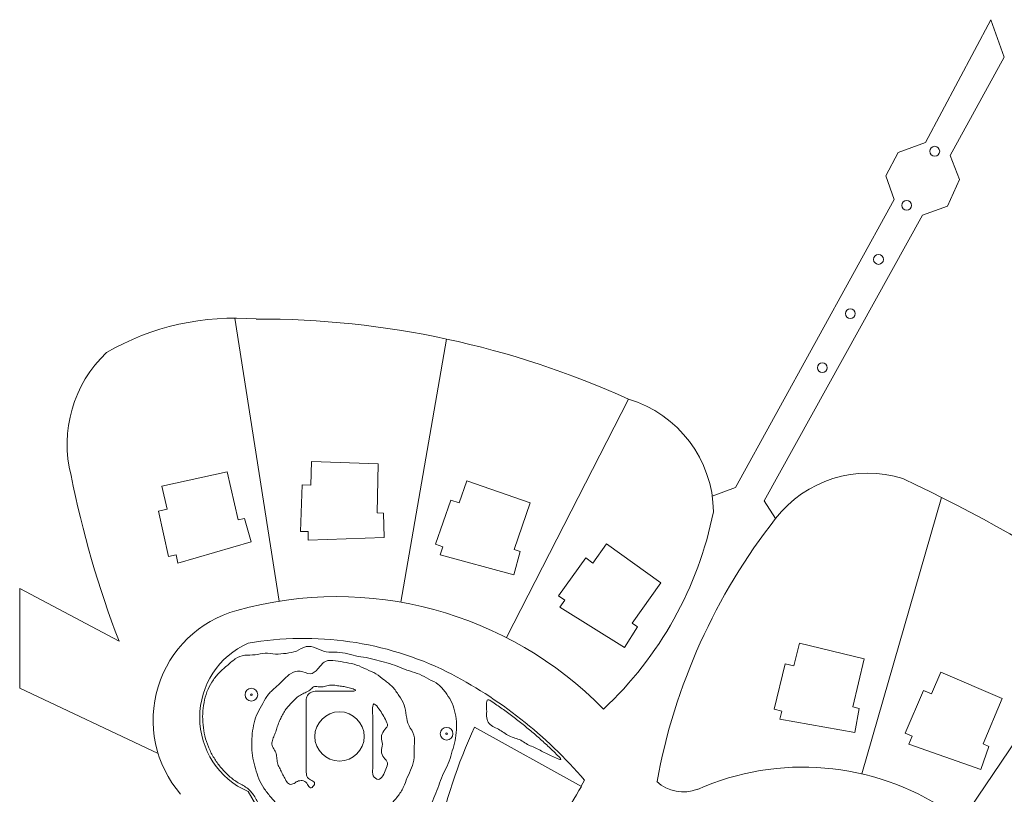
# Model space of a CAD drawing. Header units: inches. Extents: x 36 to 71.8, y 17.4 to 61.8.
# Tile 5 of 6: x 36.2 to 56.4, y 45.9 to 61.8. Entities that reach past the tile are written whole.
import ezdxf

# ---------------------------------------------------------------- set-up
doc = ezdxf.new("R2010")
doc.units = ezdxf.units.IN
doc.header["$MEASUREMENT"] = 0
for name, color, linetype, lineweight in [('00_SOURCE_FROZEN', 7, 'Continuous', 18), ('11_EXISTING_TRIMMED', 7, 'Continuous', 13), ('20_NEW_PLANTING', 7, 'Continuous', 13), ('40_PLANTS', 7, 'Continuous', 13)]:
    doc.layers.add(name, color=color, linetype=linetype, lineweight=lineweight)

# ---------------------------------------------------------------- blocks, each defined once
blk = doc.blocks.new('TREE')
for radius in [1, 0.13]:
    blk.add_circle((0, 0), radius)

msp = doc.modelspace()

# ---------------------------------------------------------------- linework, layer by layer
at = {"layer": '00_SOURCE_FROZEN'}
for p, q in [((50.92, 52.199), (50.441, 52.026)), ((36.248, 50.129), (36.248, 48.086)), ((36.248, 48.086), (39.084, 46.751))]:
    msp.add_line(p, q, dxfattribs=at)
for points in [[(50.92, 52.199), (54.176, 58.106), (54.001, 58.588), (54.252, 59.071), (54.817, 59.275), (56.152, 61.792), (56.429, 61.025), (55.319, 59.008), (55.511, 58.517), (55.263, 57.967), (54.752, 57.782), (51.508, 51.932), (51.743, 51.566)], [(40.658, 55.675), (41.569, 49.871)], [(45, 55.245), (44.06, 49.85)], [(48.726, 54.013), (46.225, 49.126)], [(55.143, 52), (53.51, 46.333)], [(38.284, 49.049), (36.248, 50.129)], [(55.552, 45.371), (58.647, 49.945)]]:
    msp.add_lwpolyline(points, dxfattribs=at)
for points in [[(43.572, 51.68), (43.598, 52.69), (42.23, 52.734), (42.214, 52.252), (42.035, 52.258), (42.004, 51.303), (42.163, 51.298), (42.158, 51.123), (43.721, 51.177), (43.704, 51.675)], [(40.725, 51.537), (40.502, 52.523), (39.164, 52.23), (39.268, 51.758), (39.093, 51.72), (39.298, 50.787), (39.453, 50.821), (39.491, 50.65), (40.993, 51.087), (40.853, 51.565)], [(46.381, 50.933), (46.709, 51.889), (45.415, 52.34), (45.257, 51.885), (45.088, 51.944), (44.773, 51.041), (44.923, 50.989), (44.866, 50.824), (46.374, 50.409), (46.506, 50.889)], [(48.804, 49.422), (49.389, 50.246), (48.277, 51.045), (47.995, 50.654), (47.85, 50.758), (47.292, 49.982), (47.421, 49.889), (47.319, 49.747), (48.648, 48.921), (48.911, 49.345)], [(53.327, 47.704), (53.561, 48.687), (52.231, 49.012), (52.116, 48.544), (51.942, 48.586), (51.715, 47.658), (51.87, 47.62), (51.829, 47.45), (53.37, 47.181), (53.455, 47.672)], [(55.995, 46.944), (56.387, 47.876), (55.128, 48.415), (54.938, 47.972), (54.774, 48.042), (54.397, 47.164), (54.544, 47.101), (54.475, 46.94), (55.951, 46.422), (56.116, 46.892)]]:
    msp.add_lwpolyline(points, close=True, dxfattribs=at)
for points in [[(44.283, 37.084, 0.090917), (40.931, 45.968, -0.652582), (40.931, 49.011, -0.158741), (45.004, 48.425, -0.098355), (47.824, 46.203), (47.755, 46.078)], [(47.087, 44.63, -0.062406), (47.763, 46.073), (45.572, 47.29, 0.058367), (44.801, 44.944, 0.058367)], [(50.14, 46.014, -0.546754), (57.65, 41.045, 0.171391), (58.184, 40.351, 0.171391)]]:
    msp.add_lwpolyline(points, format="xyb", dxfattribs=at)
for centre, radius, start, end in [((40.658, 50.423), 5.252, 85.2142, 120.0956), ((41.139, 37.317), 18.339, 65.5622, 90.1344), ((39.813, 53.089), 2.593, 133.6015, 194.2753), ((48.026, 51.672), 2.444, 0.7167, 73.3418), ((53.637, 50.097), 2.397, 72.6746, 142.189), ((57.911, 56.571), 21.019, 191.3089, 200.9684), ((40.939, 23.771), 31.601, 47.0054, 64.8874), ((43.034, 53.196), 7.583, 313.0815, 348.6437), ((61.436, 43.951), 12.326, 141.8448, 169.6154), ((42.751, 42.34), 7.624, 44.2289, 105.6047), ((41.312, 47.434), 2.33, 105.2161, 220.7715), ((49.852, 46.755), 0.794, 227.0981, 291.2465)]:
    msp.add_arc(centre, radius, start, end, dxfattribs=at)
at = {"layer": '11_EXISTING_TRIMMED'}
for points, knots in [([(40.862, 48.763), (40.932, 48.772), (41.004, 48.764), (41.074, 48.772), (41.143, 48.779), (41.21, 48.802), (41.278, 48.805), (41.347, 48.808), (41.418, 48.792), (41.49, 48.788), (41.562, 48.785), (41.636, 48.793), (41.709, 48.802), (41.782, 48.811), (41.854, 48.821), (41.921, 48.849), (41.989, 48.878), (42.053, 48.926), (42.12, 48.94), (42.186, 48.954), (42.255, 48.935), (42.323, 48.909), (42.391, 48.883), (42.459, 48.85), (42.531, 48.836), (42.604, 48.823), (42.682, 48.828), (42.757, 48.825), (42.832, 48.821), (42.905, 48.809), (42.976, 48.791), (43.047, 48.774), (43.115, 48.751), (43.188, 48.737), (43.26, 48.723), (43.335, 48.719), (43.407, 48.705), (43.479, 48.691), (43.547, 48.667), (43.618, 48.648), (43.688, 48.629), (43.76, 48.616), (43.829, 48.594), (43.899, 48.573), (43.965, 48.543), (44.033, 48.516), (44.1, 48.489), (44.168, 48.464), (44.238, 48.442), (44.307, 48.42), (44.378, 48.401), (44.444, 48.372), (44.51, 48.344), (44.571, 48.307), (44.636, 48.273), (44.701, 48.238), (44.769, 48.208), (44.826, 48.164), (44.883, 48.12), (44.93, 48.063), (44.973, 48.006), (45.016, 47.949), (45.055, 47.891), (45.087, 47.827), (45.119, 47.763), (45.144, 47.694), (45.163, 47.623), (45.181, 47.552), (45.194, 47.48), (45.2, 47.405), (45.205, 47.33), (45.202, 47.252), (45.195, 47.177), (45.189, 47.102), (45.178, 47.029), (45.16, 46.959), (45.143, 46.888), (45.118, 46.819), (45.098, 46.749), (45.078, 46.68), (45.061, 46.608), (45.033, 46.541), (45.005, 46.475), (44.966, 46.412), (44.935, 46.346), (44.904, 46.28), (44.881, 46.211), (44.856, 46.142), (44.832, 46.074), (44.805, 46.006), (44.777, 45.939), (44.749, 45.872), (44.72, 45.805), (44.693, 45.737), (44.666, 45.67), (44.642, 45.601), (44.618, 45.533), (44.594, 45.464), (44.57, 45.395), (44.55, 45.325), (44.529, 45.255), (44.511, 45.185), (44.495, 45.114), (44.479, 45.043), (44.466, 44.971), (44.459, 44.893), (44.452, 44.816), (44.453, 44.732), (44.48, 44.669), (44.507, 44.606), (44.561, 44.564), (44.587, 44.494), (44.613, 44.425), (44.612, 44.328), (44.588, 44.276), (44.565, 44.224), (44.52, 44.218), (44.466, 44.249), (44.413, 44.28), (44.35, 44.349), (44.288, 44.398), (44.225, 44.447), (44.162, 44.476), (44.097, 44.505), (44.032, 44.534), (43.965, 44.563), (43.893, 44.58), (43.822, 44.598), (43.746, 44.604), (43.672, 44.613), (43.597, 44.621), (43.523, 44.632), (43.483, 44.679), (43.442, 44.725), (43.434, 44.808), (43.423, 44.884), (43.412, 44.96), (43.397, 45.03), (43.376, 45.102), (43.355, 45.175), (43.328, 45.251), (43.347, 45.305), (43.367, 45.36), (43.433, 45.394), (43.494, 45.434), (43.554, 45.474), (43.609, 45.522), (43.666, 45.567), (43.723, 45.612), (43.783, 45.654), (43.839, 45.703), (43.895, 45.752), (43.947, 45.807), (43.993, 45.866), (44.039, 45.925), (44.08, 45.988), (44.111, 46.054), (44.142, 46.119), (44.165, 46.188), (44.193, 46.255), (44.22, 46.322), (44.254, 46.387), (44.28, 46.455), (44.307, 46.522), (44.327, 46.593), (44.334, 46.667), (44.34, 46.741), (44.334, 46.818), (44.336, 46.897), (44.338, 46.976), (44.349, 47.057), (44.329, 47.126), (44.309, 47.195), (44.259, 47.254), (44.228, 47.318), (44.196, 47.383), (44.183, 47.454), (44.171, 47.527), (44.16, 47.6), (44.152, 47.674), (44.127, 47.743), (44.102, 47.811), (44.061, 47.874), (44.02, 47.937), (43.98, 47.999), (43.94, 48.062), (43.89, 48.114), (43.84, 48.167), (43.78, 48.21), (43.723, 48.254), (43.666, 48.299), (43.612, 48.345), (43.551, 48.382), (43.49, 48.418), (43.421, 48.445), (43.354, 48.475), (43.287, 48.505), (43.223, 48.539), (43.155, 48.563), (43.087, 48.586), (43.015, 48.599), (42.943, 48.613), (42.87, 48.626), (42.798, 48.641), (42.724, 48.651), (42.65, 48.661), (42.575, 48.666), (42.514, 48.636), (42.453, 48.605), (42.407, 48.539), (42.359, 48.484), (42.311, 48.429), (42.261, 48.384), (42.199, 48.384), (42.138, 48.384), (42.066, 48.428), (41.996, 48.437), (41.925, 48.447), (41.858, 48.423), (41.796, 48.382), (41.735, 48.341), (41.68, 48.283), (41.625, 48.229), (41.57, 48.176), (41.516, 48.128), (41.462, 48.079), (41.409, 48.03), (41.356, 47.979), (41.315, 47.92), (41.273, 47.861), (41.242, 47.792), (41.207, 47.727), (41.172, 47.662), (41.132, 47.6), (41.103, 47.534), (41.074, 47.467), (41.054, 47.397), (41.04, 47.325), (41.026, 47.253), (41.016, 47.18), (41.01, 47.105), (41.005, 47.029), (41.003, 46.952), (41.005, 46.876), (41.008, 46.8), (41.015, 46.725), (41.028, 46.652), (41.042, 46.58), (41.061, 46.51), (41.082, 46.44), (41.102, 46.37), (41.122, 46.3), (41.15, 46.233), (41.177, 46.165), (41.211, 46.101), (41.252, 46.04), (41.293, 45.978), (41.341, 45.919), (41.388, 45.862), (41.436, 45.805), (41.484, 45.75), (41.538, 45.698), (41.591, 45.647), (41.65, 45.598), (41.71, 45.553), (41.77, 45.507), (41.83, 45.465), (41.897, 45.436), (41.963, 45.408), (42.035, 45.392), (42.103, 45.367), (42.17, 45.342), (42.233, 45.307), (42.302, 45.284), (42.371, 45.262), (42.447, 45.252), (42.521, 45.243), (42.596, 45.235), (42.669, 45.228), (42.714, 45.186), (42.759, 45.145), (42.775, 45.068), (42.785, 44.992), (42.795, 44.917), (42.798, 44.844), (42.818, 44.772), (42.839, 44.699), (42.877, 44.627), (42.879, 44.562), (42.881, 44.497), (42.847, 44.44), (42.792, 44.396), (42.736, 44.352), (42.659, 44.321), (42.596, 44.278), (42.532, 44.235), (42.482, 44.18), (42.442, 44.12), (42.401, 44.06), (42.37, 43.995), (42.336, 43.923), (42.301, 43.85), (42.263, 43.769), (42.228, 43.757), (42.193, 43.744), (42.16, 43.801), (42.127, 43.868), (42.093, 43.936), (42.059, 44.015), (42.025, 44.087), (41.991, 44.159), (41.957, 44.223), (41.922, 44.29), (41.888, 44.357), (41.853, 44.427), (41.818, 44.496), (41.782, 44.565), (41.746, 44.632), (41.71, 44.7), (41.675, 44.767), (41.639, 44.835), (41.603, 44.903), (41.567, 44.971), (41.53, 45.038), (41.492, 45.105), (41.455, 45.172), (41.417, 45.239), (41.38, 45.306), (41.343, 45.374), (41.306, 45.441), (41.267, 45.507), (41.228, 45.573), (41.188, 45.637), (41.15, 45.705), (41.113, 45.773), (41.079, 45.845), (41.036, 45.906), (40.993, 45.968), (40.94, 46.02), (40.878, 46.062), (40.816, 46.104), (40.744, 46.137), (40.679, 46.179), (40.614, 46.22), (40.556, 46.271), (40.501, 46.324), (40.446, 46.377), (40.394, 46.433), (40.346, 46.493), (40.298, 46.553), (40.255, 46.617), (40.216, 46.683), (40.177, 46.749), (40.144, 46.818), (40.115, 46.889), (40.086, 46.96), (40.062, 47.034), (40.044, 47.108), (40.026, 47.183), (40.013, 47.258), (40.006, 47.335), (39.998, 47.411), (39.996, 47.488), (40, 47.564), (40.004, 47.641), (40.013, 47.717), (40.027, 47.793), (40.041, 47.868), (40.059, 47.944), (40.086, 48.015), (40.113, 48.086), (40.149, 48.151), (40.189, 48.214), (40.228, 48.278), (40.272, 48.339), (40.323, 48.392), (40.374, 48.446), (40.434, 48.492), (40.491, 48.543), (40.549, 48.593), (40.604, 48.647), (40.665, 48.687), (40.726, 48.728), (40.793, 48.754), (40.862, 48.763)], [0, 0, 0, 0, 0.007812, 0.007812, 0.007812, 0.015625, 0.015625, 0.015625, 0.023438, 0.023438, 0.023438, 0.03125, 0.03125, 0.03125, 0.039062, 0.039062, 0.039062, 0.046875, 0.046875, 0.046875, 0.054688, 0.054688, 0.054688, 0.0625, 0.0625, 0.0625, 0.070312, 0.070312, 0.070312, 0.078125, 0.078125, 0.078125, 0.085938, 0.085938, 0.085938, 0.09375, 0.09375, 0.09375, 0.101562, 0.101562, 0.101562, 0.109375, 0.109375, 0.109375, 0.117188, 0.117188, 0.117188, 0.125, 0.125, 0.125, 0.132812, 0.132812, 0.132812, 0.140625, 0.140625, 0.140625, 0.148438, 0.148438, 0.148438, 0.15625, 0.15625, 0.15625, 0.164062, 0.164062, 0.164062, 0.171875, 0.171875, 0.171875, 0.179688, 0.179688, 0.179688, 0.1875, 0.1875, 0.1875, 0.195312, 0.195312, 0.195312, 0.203125, 0.203125, 0.203125, 0.210938, 0.210938, 0.210938, 0.21875, 0.21875, 0.21875, 0.226562, 0.226562, 0.226562, 0.234375, 0.234375, 0.234375, 0.242188, 0.242188, 0.242188, 0.25, 0.25, 0.25, 0.257812, 0.257812, 0.257812, 0.265625, 0.265625, 0.265625, 0.273438, 0.273438, 0.273438, 0.28125, 0.28125, 0.28125, 0.289062, 0.289062, 0.289062, 0.296875, 0.296875, 0.296875, 0.304688, 0.304688, 0.304688, 0.3125, 0.3125, 0.3125, 0.320312, 0.320312, 0.320312, 0.328125, 0.328125, 0.328125, 0.335938, 0.335938, 0.335938, 0.34375, 0.34375, 0.34375, 0.351562, 0.351562, 0.351562, 0.359375, 0.359375, 0.359375, 0.367188, 0.367188, 0.367188, 0.375, 0.375, 0.375, 0.382812, 0.382812, 0.382812, 0.390625, 0.390625, 0.390625, 0.398438, 0.398438, 0.398438, 0.40625, 0.40625, 0.40625, 0.414062, 0.414062, 0.414062, 0.421875, 0.421875, 0.421875, 0.429688, 0.429688, 0.429688, 0.4375, 0.4375, 0.4375, 0.445312, 0.445312, 0.445312, 0.453125, 0.453125, 0.453125, 0.460938, 0.460938, 0.460938, 0.46875, 0.46875, 0.46875, 0.476562, 0.476562, 0.476562, 0.484375, 0.484375, 0.484375, 0.492188, 0.492188, 0.492188, 0.5, 0.5, 0.5, 0.507812, 0.507812, 0.507812, 0.515625, 0.515625, 0.515625, 0.523438, 0.523438, 0.523438, 0.53125, 0.53125, 0.53125, 0.539062, 0.539062, 0.539062, 0.546875, 0.546875, 0.546875, 0.554688, 0.554688, 0.554688, 0.5625, 0.5625, 0.5625, 0.570312, 0.570312, 0.570312, 0.578125, 0.578125, 0.578125, 0.585938, 0.585938, 0.585938, 0.59375, 0.59375, 0.59375, 0.601562, 0.601562, 0.601562, 0.609375, 0.609375, 0.609375, 0.617188, 0.617188, 0.617188, 0.625, 0.625, 0.625, 0.632812, 0.632812, 0.632812, 0.640625, 0.640625, 0.640625, 0.648438, 0.648438, 0.648438, 0.65625, 0.65625, 0.65625, 0.664062, 0.664062, 0.664062, 0.671875, 0.671875, 0.671875, 0.679688, 0.679688, 0.679688, 0.6875, 0.6875, 0.6875, 0.695312, 0.695312, 0.695312, 0.703125, 0.703125, 0.703125, 0.710938, 0.710938, 0.710938, 0.71875, 0.71875, 0.71875, 0.726562, 0.726562, 0.726562, 0.734375, 0.734375, 0.734375, 0.742188, 0.742188, 0.742188, 0.75, 0.75, 0.75, 0.757812, 0.757812, 0.757812, 0.765625, 0.765625, 0.765625, 0.773438, 0.773438, 0.773438, 0.78125, 0.78125, 0.78125, 0.789062, 0.789062, 0.789062, 0.796875, 0.796875, 0.796875, 0.804688, 0.804688, 0.804688, 0.8125, 0.8125, 0.8125, 0.820312, 0.820312, 0.820312, 0.828125, 0.828125, 0.828125, 0.835938, 0.835938, 0.835938, 0.84375, 0.84375, 0.84375, 0.851562, 0.851562, 0.851562, 0.859375, 0.859375, 0.859375, 0.867188, 0.867188, 0.867188, 0.875, 0.875, 0.875, 0.882812, 0.882812, 0.882812, 0.890625, 0.890625, 0.890625, 0.898438, 0.898438, 0.898438, 0.90625, 0.90625, 0.90625, 0.914062, 0.914062, 0.914062, 0.921875, 0.921875, 0.921875, 0.929688, 0.929688, 0.929688, 0.9375, 0.9375, 0.9375, 0.945312, 0.945312, 0.945312, 0.953125, 0.953125, 0.953125, 0.960938, 0.960938, 0.960938, 0.96875, 0.96875, 0.96875, 0.976562, 0.976562, 0.976562, 0.984375, 0.984375, 0.984375, 0.992188, 0.992188, 0.992188, 1, 1, 1, 1]), ([(41.738, 46.15), (41.713, 46.174), (41.697, 46.209), (41.681, 46.242), (41.664, 46.275), (41.646, 46.305), (41.63, 46.337), (41.614, 46.369), (41.6, 46.401), (41.584, 46.433), (41.567, 46.465), (41.55, 46.497), (41.539, 46.531), (41.528, 46.565), (41.524, 46.601), (41.52, 46.637), (41.517, 46.674), (41.514, 46.711), (41.504, 46.745), (41.494, 46.78), (41.477, 46.811), (41.459, 46.843), (41.441, 46.874), (41.422, 46.906), (41.417, 46.94), (41.413, 46.973), (41.423, 47.009), (41.436, 47.044), (41.448, 47.078), (41.463, 47.11), (41.477, 47.143), (41.49, 47.176), (41.502, 47.21), (41.513, 47.244), (41.523, 47.278), (41.533, 47.312), (41.545, 47.346), (41.557, 47.38), (41.571, 47.412), (41.587, 47.445), (41.602, 47.477), (41.618, 47.51), (41.635, 47.541), (41.652, 47.573), (41.669, 47.605), (41.689, 47.635), (41.709, 47.665), (41.731, 47.694), (41.756, 47.721), (41.781, 47.749), (41.809, 47.775), (41.836, 47.802), (41.862, 47.829), (41.888, 47.857), (41.915, 47.883), (41.942, 47.908), (41.971, 47.93), (42.002, 47.948), (42.032, 47.967), (42.065, 47.982), (42.098, 47.996), (42.131, 48.011), (42.165, 48.026), (42.194, 48.048), (42.222, 48.07), (42.245, 48.1), (42.273, 48.113), (42.3, 48.126), (42.331, 48.122), (42.364, 48.119), (42.397, 48.116), (42.432, 48.114), (42.467, 48.118), (42.502, 48.123), (42.537, 48.135), (42.573, 48.143), (42.609, 48.151), (42.645, 48.155), (42.68, 48.152), (42.716, 48.149), (42.751, 48.139), (42.787, 48.133), (42.824, 48.127), (42.861, 48.126), (42.896, 48.121), (42.931, 48.116), (42.963, 48.107), (43, 48.097), (43.038, 48.087), (43.081, 48.075), (43.107, 48.063), (43.132, 48.051), (43.14, 48.038), (43.12, 48.032), (43.1, 48.027), (43.052, 48.028), (43.01, 48.029), (42.968, 48.029), (42.933, 48.029), (42.896, 48.029), (42.859, 48.029), (42.821, 48.029), (42.783, 48.029), (42.746, 48.029), (42.708, 48.029), (42.67, 48.029), (42.633, 48.029), (42.595, 48.029), (42.557, 48.029), (42.52, 48.029), (42.482, 48.029), (42.444, 48.029), (42.406, 48.03), (42.369, 48.03), (42.332, 48.027), (42.295, 48.025), (42.258, 48.018), (42.226, 48.003), (42.193, 47.989), (42.164, 47.967), (42.147, 47.937), (42.129, 47.907), (42.122, 47.869), (42.119, 47.832), (42.117, 47.794), (42.119, 47.756), (42.12, 47.719), (42.12, 47.681), (42.12, 47.643), (42.12, 47.606), (42.12, 47.568), (42.12, 47.53), (42.12, 47.493), (42.12, 47.455), (42.12, 47.417), (42.12, 47.38), (42.12, 47.342), (42.12, 47.304), (42.12, 47.267), (42.121, 47.229), (42.121, 47.191), (42.121, 47.154), (42.121, 47.116), (42.121, 47.078), (42.121, 47.041), (42.121, 47.003), (42.121, 46.965), (42.121, 46.928), (42.121, 46.89), (42.121, 46.852), (42.121, 46.815), (42.121, 46.777), (42.121, 46.739), (42.122, 46.702), (42.122, 46.664), (42.122, 46.626), (42.122, 46.589), (42.122, 46.551), (42.122, 46.513), (42.122, 46.476), (42.121, 46.438), (42.12, 46.401), (42.122, 46.363), (42.124, 46.325), (42.129, 46.286), (42.149, 46.258), (42.169, 46.229), (42.203, 46.21), (42.234, 46.194), (42.265, 46.179), (42.293, 46.167), (42.293, 46.139), (42.293, 46.112), (42.265, 46.069), (42.24, 46.053), (42.216, 46.037), (42.195, 46.048), (42.176, 46.072), (42.157, 46.097), (42.14, 46.136), (42.113, 46.16), (42.086, 46.185), (42.05, 46.194), (42.015, 46.194), (41.98, 46.193), (41.947, 46.182), (41.916, 46.165), (41.886, 46.147), (41.858, 46.122), (41.827, 46.117), (41.796, 46.112), (41.762, 46.126), (41.738, 46.15)], [0, 0, 0, 0, 0.015625, 0.015625, 0.015625, 0.03125, 0.03125, 0.03125, 0.046875, 0.046875, 0.046875, 0.0625, 0.0625, 0.0625, 0.078125, 0.078125, 0.078125, 0.09375, 0.09375, 0.09375, 0.109375, 0.109375, 0.109375, 0.125, 0.125, 0.125, 0.140625, 0.140625, 0.140625, 0.15625, 0.15625, 0.15625, 0.171875, 0.171875, 0.171875, 0.1875, 0.1875, 0.1875, 0.203125, 0.203125, 0.203125, 0.21875, 0.21875, 0.21875, 0.234375, 0.234375, 0.234375, 0.25, 0.25, 0.25, 0.265625, 0.265625, 0.265625, 0.28125, 0.28125, 0.28125, 0.296875, 0.296875, 0.296875, 0.3125, 0.3125, 0.3125, 0.328125, 0.328125, 0.328125, 0.34375, 0.34375, 0.34375, 0.359375, 0.359375, 0.359375, 0.375, 0.375, 0.375, 0.390625, 0.390625, 0.390625, 0.40625, 0.40625, 0.40625, 0.421875, 0.421875, 0.421875, 0.4375, 0.4375, 0.4375, 0.453125, 0.453125, 0.453125, 0.46875, 0.46875, 0.46875, 0.484375, 0.484375, 0.484375, 0.5, 0.5, 0.5, 0.515625, 0.515625, 0.515625, 0.53125, 0.53125, 0.53125, 0.546875, 0.546875, 0.546875, 0.5625, 0.5625, 0.5625, 0.578125, 0.578125, 0.578125, 0.59375, 0.59375, 0.59375, 0.609375, 0.609375, 0.609375, 0.625, 0.625, 0.625, 0.640625, 0.640625, 0.640625, 0.65625, 0.65625, 0.65625, 0.671875, 0.671875, 0.671875, 0.6875, 0.6875, 0.6875, 0.703125, 0.703125, 0.703125, 0.71875, 0.71875, 0.71875, 0.734375, 0.734375, 0.734375, 0.75, 0.75, 0.75, 0.765625, 0.765625, 0.765625, 0.78125, 0.78125, 0.78125, 0.796875, 0.796875, 0.796875, 0.8125, 0.8125, 0.8125, 0.828125, 0.828125, 0.828125, 0.84375, 0.84375, 0.84375, 0.859375, 0.859375, 0.859375, 0.875, 0.875, 0.875, 0.890625, 0.890625, 0.890625, 0.90625, 0.90625, 0.90625, 0.921875, 0.921875, 0.921875, 0.9375, 0.9375, 0.9375, 0.953125, 0.953125, 0.953125, 0.96875, 0.96875, 0.96875, 0.984375, 0.984375, 0.984375, 1, 1, 1, 1]), ([(45.842, 47.852), (45.865, 47.86), (45.906, 47.832), (45.944, 47.804), (45.983, 47.776), (46.019, 47.748), (46.056, 47.723), (46.092, 47.697), (46.129, 47.674), (46.165, 47.649), (46.201, 47.624), (46.237, 47.596), (46.273, 47.569), (46.309, 47.541), (46.345, 47.515), (46.381, 47.488), (46.417, 47.461), (46.453, 47.434), (46.488, 47.406), (46.524, 47.379), (46.558, 47.35), (46.593, 47.321), (46.627, 47.293), (46.662, 47.264), (46.696, 47.235), (46.731, 47.207), (46.766, 47.178), (46.8, 47.149), (46.834, 47.12), (46.868, 47.09), (46.901, 47.06), (46.934, 47.03), (46.967, 47), (47, 46.969), (47.033, 46.939), (47.067, 46.908), (47.1, 46.878), (47.132, 46.848), (47.162, 46.819), (47.196, 46.787), (47.23, 46.754), (47.267, 46.718), (47.297, 46.687), (47.327, 46.655), (47.35, 46.627), (47.338, 46.623), (47.326, 46.62), (47.278, 46.641), (47.235, 46.659), (47.192, 46.678), (47.154, 46.695), (47.115, 46.713), (47.077, 46.732), (47.039, 46.751), (47.001, 46.771), (46.963, 46.79), (46.925, 46.809), (46.886, 46.829), (46.848, 46.848), (46.809, 46.867), (46.77, 46.884), (46.731, 46.9), (46.691, 46.916), (46.655, 46.936), (46.618, 46.957), (46.584, 46.984), (46.548, 47.005), (46.511, 47.027), (46.471, 47.042), (46.431, 47.055), (46.39, 47.069), (46.349, 47.081), (46.31, 47.097), (46.271, 47.114), (46.234, 47.135), (46.198, 47.158), (46.162, 47.182), (46.127, 47.208), (46.09, 47.23), (46.053, 47.251), (46.014, 47.268), (45.975, 47.288), (45.937, 47.308), (45.899, 47.331), (45.871, 47.364), (45.844, 47.396), (45.828, 47.438), (45.822, 47.48), (45.816, 47.523), (45.82, 47.567), (45.82, 47.613), (45.82, 47.659), (45.817, 47.707), (45.817, 47.753), (45.817, 47.799), (45.82, 47.844), (45.842, 47.852)], [0, 0, 0, 0, 0.03125, 0.03125, 0.03125, 0.0625, 0.0625, 0.0625, 0.09375, 0.09375, 0.09375, 0.125, 0.125, 0.125, 0.15625, 0.15625, 0.15625, 0.1875, 0.1875, 0.1875, 0.21875, 0.21875, 0.21875, 0.25, 0.25, 0.25, 0.28125, 0.28125, 0.28125, 0.3125, 0.3125, 0.3125, 0.34375, 0.34375, 0.34375, 0.375, 0.375, 0.375, 0.40625, 0.40625, 0.40625, 0.4375, 0.4375, 0.4375, 0.46875, 0.46875, 0.46875, 0.5, 0.5, 0.5, 0.53125, 0.53125, 0.53125, 0.5625, 0.5625, 0.5625, 0.59375, 0.59375, 0.59375, 0.625, 0.625, 0.625, 0.65625, 0.65625, 0.65625, 0.6875, 0.6875, 0.6875, 0.71875, 0.71875, 0.71875, 0.75, 0.75, 0.75, 0.78125, 0.78125, 0.78125, 0.8125, 0.8125, 0.8125, 0.84375, 0.84375, 0.84375, 0.875, 0.875, 0.875, 0.90625, 0.90625, 0.90625, 0.9375, 0.9375, 0.9375, 0.96875, 0.96875, 0.96875, 1, 1, 1, 1]), ([(43.504, 47.764), (43.523, 47.773), (43.558, 47.735), (43.589, 47.695), (43.621, 47.654), (43.648, 47.612), (43.674, 47.571), (43.699, 47.53), (43.722, 47.49), (43.745, 47.447), (43.768, 47.404), (43.791, 47.357), (43.784, 47.318), (43.776, 47.28), (43.738, 47.25), (43.709, 47.212), (43.681, 47.173), (43.662, 47.127), (43.663, 47.08), (43.664, 47.034), (43.684, 46.986), (43.684, 46.938), (43.684, 46.89), (43.664, 46.841), (43.663, 46.795), (43.663, 46.748), (43.682, 46.704), (43.712, 46.667), (43.741, 46.629), (43.78, 46.598), (43.787, 46.56), (43.795, 46.521), (43.77, 46.474), (43.751, 46.427), (43.732, 46.381), (43.718, 46.334), (43.694, 46.293), (43.67, 46.253), (43.636, 46.219), (43.597, 46.218), (43.559, 46.218), (43.515, 46.251), (43.496, 46.294), (43.477, 46.337), (43.482, 46.39), (43.485, 46.441), (43.487, 46.493), (43.487, 46.542), (43.486, 46.592), (43.486, 46.641), (43.486, 46.692), (43.485, 46.742), (43.485, 46.792), (43.485, 46.842), (43.485, 46.892), (43.485, 46.942), (43.485, 46.992), (43.485, 47.042), (43.485, 47.092), (43.485, 47.142), (43.485, 47.192), (43.485, 47.242), (43.484, 47.292), (43.484, 47.342), (43.485, 47.392), (43.486, 47.441), (43.485, 47.491), (43.484, 47.541), (43.481, 47.593), (43.481, 47.646), (43.482, 47.699), (43.485, 47.755), (43.504, 47.764)], [0, 0, 0, 0, 0.041667, 0.041667, 0.041667, 0.083333, 0.083333, 0.083333, 0.125, 0.125, 0.125, 0.166667, 0.166667, 0.166667, 0.208333, 0.208333, 0.208333, 0.25, 0.25, 0.25, 0.291667, 0.291667, 0.291667, 0.333333, 0.333333, 0.333333, 0.375, 0.375, 0.375, 0.416667, 0.416667, 0.416667, 0.458333, 0.458333, 0.458333, 0.5, 0.5, 0.5, 0.541667, 0.541667, 0.541667, 0.583333, 0.583333, 0.583333, 0.625, 0.625, 0.625, 0.666667, 0.666667, 0.666667, 0.708333, 0.708333, 0.708333, 0.75, 0.75, 0.75, 0.791667, 0.791667, 0.791667, 0.833333, 0.833333, 0.833333, 0.875, 0.875, 0.875, 0.916667, 0.916667, 0.916667, 0.958333, 0.958333, 0.958333, 1, 1, 1, 1])]:
    msp.add_open_spline(points, degree=3, knots=knots, dxfattribs=at)
at = {"layer": '20_NEW_PLANTING'}
for centre, radius in [((55.005, 59.095), 0.101), ((54.429, 57.986), 0.101), ((53.852, 56.877), 0.101), ((53.276, 55.767), 0.101), ((52.7, 54.658), 0.101), ((42.803, 47.098), 0.506)]:
    msp.add_circle(centre, radius, dxfattribs=at)

# ---------------------------------------------------------------- block references
at = {"layer": '40_PLANTS', "xscale": 0.13, "yscale": 0.13}
for p in [(40.998, 47.955), (44.998, 47.155)]:
    msp.add_blockref('TREE', p, dxfattribs=at)

doc.saveas('drawing.dxf')
